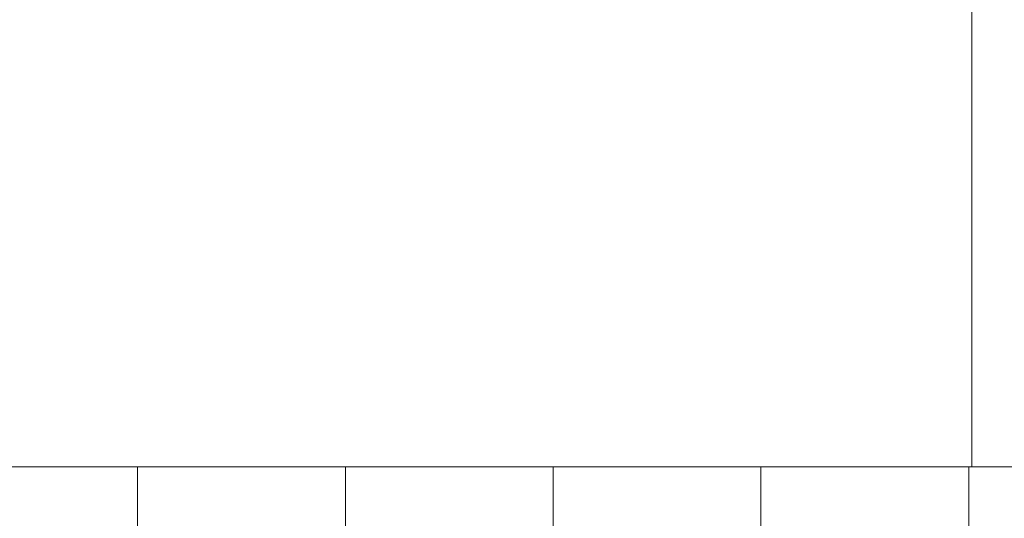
# Model space of a CAD drawing. Header units: millimetres. Extents: x -54722 to 267911, y -1116 to 19261.
# Tile 43 of 136: x -7801 to -7327, y 1324 to 1564. Entities that reach past the tile are written whole.
import ezdxf

# ---------------------------------------------------------------- set-up
doc = ezdxf.new("R2010")
doc.units = ezdxf.units.MM
for name, color, linetype, lineweight in [('A-GENM', 13, 'Continuous', 9), ('A-WALL', 113, 'Continuous', 9), ('A-WALL-PATT', 111, 'Continuous', 9)]:
    doc.layers.add(name, color=color, linetype=linetype, lineweight=lineweight)

# ---------------------------------------------------------------- blocks, each defined once
blk = doc.blocks.new('Modèles génériques 4 - Modèles génériques 4-1358632-Façade Est')
at = {"layer": 'A-GENM'}
blk.add_line((-7342.51, 1956.81), (-7342.51, 1349.03), dxfattribs=at)

msp = doc.modelspace()

# ---------------------------------------------------------------- hatches: boundary and pattern name
at = {"layer": 'A-WALL-PATT'}
h = msp.add_hatch(dxfattribs=at)
h.set_pattern_fill('FP_1', color=256, style=0, pattern_type=2)
h.set_pattern_definition([(90, (-11244.05, 0), (-100, 6e-15), [])])
h.paths.add_polyline_path([(-8504.58, 804.68), (-6499.63, 845.03), (-6499.63, 1349.03), (-8504.58, 1349.03), (-8504.58, 893.31)])

# ---------------------------------------------------------------- linework, layer by layer
at = {"layer": 'A-WALL'}
msp.add_line((-6499.63, 1349.03), (-9033.73, 1349.03), dxfattribs=at)

# ---------------------------------------------------------------- block references
at = {"layer": 'A-GENM'}
msp.add_blockref('Modèles génériques 4 - Modèles génériques 4-1358632-Façade Est', (0, 0), dxfattribs=at)

doc.saveas('drawing.dxf')
